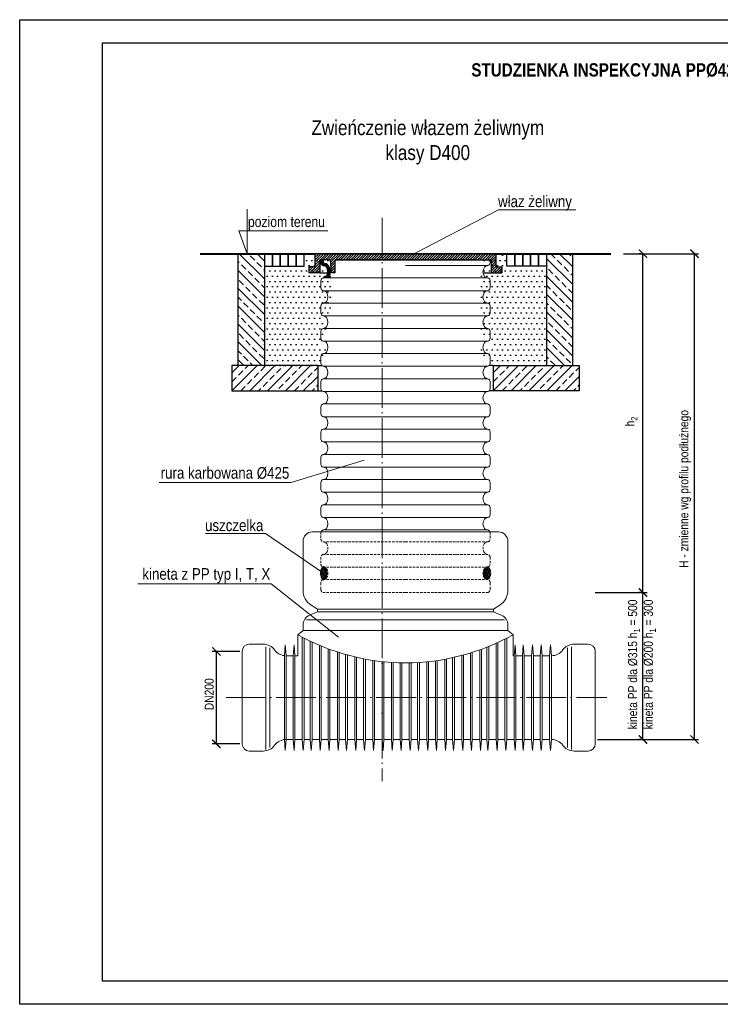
# Model space of a CAD drawing. Header units: millimetres. Extents: x 1894 to 2795, y 448 to 745.
# Tile 4 of 6: x 2375 to 2586, y 448 to 745. Entities that reach past the tile are written whole.
import ezdxf

# ---------------------------------------------------------------- set-up
doc = ezdxf.new("R2010")
doc.units = ezdxf.units.MM
for name, pattern in [('ACAD_ISO04W100', [30, 24, -3, 0, -3]), ('CENTER1', [1.125, 0.75, -0.125, 0.125, -0.125]), ('HIDDEN1', [1.1, 0.75, -0.35])]:
    doc.linetypes.add(name, pattern=pattern)
for name, color, linetype, lineweight in [('Kreskowania', 7, 'Continuous', 5), ('Opisy', 7, 'Continuous', 5), ('Rysunki', 7, 'Continuous', 5)]:
    doc.layers.add(name, color=color, linetype=linetype, lineweight=lineweight)
doc.layers.add('rysunek', color=7, linetype='Continuous')
doc.styles.add('Arial Narrow', font='ARIALN.TTF', dxfattribs={"height": 3.5})
doc.dimstyles.new('ISO-25', dxfattribs={"dimtxt": 2.5, "dimasz": 2.5, "dimexe": 1.25, "dimexo": 0.625, "dimtad": 1, "dimtxsty": 'Standard', "dimblk": 'ARCHTICK', "dimcen": 2.5, "dimadec": 0, "dimazin": 0, "dimtfac": 1, "dimtmove": 0, "dimatfit": 3, "dimfxl": 0, "dimarcsym": 0})

# ---------------------------------------------------------------- blocks, each defined once
blk = doc.blocks.new('_ArchTick')
at = {"color": 0, "linetype": 'ByBlock', "const_width": 0.15}
blk.add_lwpolyline([(-0.5, -0.5), (0.5, 0.5)], dxfattribs=at)
blk = doc.blocks.new('*D15')
at = {"color": 0, "lineweight": -2}
for p, q in [((2556.81, 674.59), (2579.51, 674.59)), ((2578.26, 528.05), (2578.26, 674.59)), ((2548.97, 528.05), (2579.51, 528.05))]:
    blk.add_line(p, q, dxfattribs=at)
at = {"layer": 'Defpoints', "color": 0}
for p in [(2556.18, 674.59), (2578.26, 674.59), (2548.35, 528.05)]:
    blk.add_point(p, dxfattribs=at)
at = {"color": 0, "linetype": 'ByBlock', "lineweight": -2, "xscale": 2.5, "yscale": 2.5, "zscale": 2.5}
for p, rotation in [((2578.26, 674.59), 90), ((2578.26, 528.05), 270)]:
    blk.add_blockref('_ArchTick', p, dxfattribs=dict(at, rotation=rotation))
blk = doc.blocks.new('*D16')
at = {"color": 0, "lineweight": -2}
for p, q in [((2548.34, 572.39), (2563.97, 572.39)), ((2562.72, 528.05), (2562.72, 572.39)), ((2562.09, 528.05), (2561.47, 528.05))]:
    blk.add_line(p, q, dxfattribs=at)
at = {"layer": 'Defpoints', "color": 0}
for p in [(2547.71, 572.39), (2562.72, 572.39), (2562.72, 528.05)]:
    blk.add_point(p, dxfattribs=at)
at = {"color": 0, "linetype": 'ByBlock', "lineweight": -2, "xscale": 2.5, "yscale": 2.5, "zscale": 2.5}
for p, rotation in [((2562.72, 572.39), 90), ((2562.72, 528.05), 270)]:
    blk.add_blockref('_ArchTick', p, dxfattribs=dict(at, rotation=rotation))
blk = doc.blocks.new('*D17')
at = {"layer": 'Defpoints', "color": 0}
for p in [(2434.11, 554.64), (2441.84, 554.64), (2441.84, 526.73)]:
    blk.add_point(p, dxfattribs=at)
at = {"layer": 'Opisy', "color": 0, "linetype": 'Continuous', "lineweight": -2}
for p, q in [((2441.22, 554.64), (2432.86, 554.64)), ((2434.11, 526.73), (2434.11, 554.64)), ((2441.22, 526.73), (2432.86, 526.73))]:
    blk.add_line(p, q, dxfattribs=at)
at = {"layer": 'Opisy', "color": 0, "linetype": 'ByBlock', "lineweight": -2, "xscale": 2.5, "yscale": 2.5, "zscale": 2.5}
for p, rotation in [((2434.11, 554.64), 90), ((2434.11, 526.73), 270)]:
    blk.add_blockref('_ArchTick', p, dxfattribs=dict(at, rotation=rotation))
blk = doc.blocks.new('*D18')
at = {"color": 0, "lineweight": -2}
for p, q in [((2562.09, 674.59), (2561.47, 674.59)), ((2562.72, 572.39), (2562.72, 674.59)), ((2562.09, 572.39), (2561.47, 572.39))]:
    blk.add_line(p, q, dxfattribs=at)
at = {"layer": 'Defpoints', "color": 0}
for p in [(2562.72, 674.59), (2562.72, 674.59), (2562.72, 572.39)]:
    blk.add_point(p, dxfattribs=at)
at = {"color": 0, "linetype": 'ByBlock', "lineweight": -2, "xscale": 2.5, "yscale": 2.5, "zscale": 2.5}
for p, rotation in [((2562.72, 674.59), 90), ((2562.72, 572.39), 270)]:
    blk.add_blockref('_ArchTick', p, dxfattribs=dict(at, rotation=rotation))

msp = doc.modelspace()

# ---------------------------------------------------------------- hatches: boundary and pattern name
at = {"layer": 'Kreskowania', "linetype": 'Continuous', "lineweight": 5}
h = msp.add_hatch(dxfattribs=at)
h.set_pattern_fill('ANSI31', color=256, scale=4.32, style=0)
h.set_pattern_definition([(45, (2433.79716, 504.4147), (-0.3818377, 0.3818377), [])])
h.paths.add_polyline_path([(2491.117, 672.787), (2491.117, 674.587), (2463.829, 674.587), (2463.829, 670.627), (2462.029, 670.627), (2462.029, 668.827), (2465.269, 668.827), (2465.269, 672.787), (2468.565, 672.787), (2468.868, 668.827), (2469.947, 668.827), (2469.947, 672.787)])
h.paths.add_polyline_path([(2516.965, 672.787), (2516.965, 668.827), (2520.205, 668.827), (2520.205, 670.627), (2518.405, 670.627), (2518.405, 674.587), (2491.117, 674.587), (2491.117, 672.787), (2512.287, 672.787)])
h = msp.add_hatch(dxfattribs=at)
h.set_pattern_fill('ANSI31', color=256, scale=2.16, angle=90, style=0)
h.set_pattern_definition([(135, (2433.79716, 504.41468), (-0.19091883, -0.19091883), [])])
h.paths.add_polyline_path([(2467.277, 667.739, -0.0588121), (2467.138, 667.592), (2468.041, 667.592, 0.3007956), (2467.855, 671.003, 0.1690768), (2466.993, 671.588), (2466.456, 671.732, -0.3394543), (2466.349, 671.872), (2466.349, 672.787), (2465.629, 672.787), (2465.629, 671.872, 0.3394543), (2466.269, 671.037), (2466.807, 670.893, -0.1690768), (2467.277, 670.574, -0.330849)])
at = {"layer": 'rysunek', "lineweight": 15}
h = msp.add_hatch(dxfattribs=at)
h.set_pattern_fill('ANSI33', color=256, scale=0.6, angle=90, style=0)
h.set_pattern_definition([(135, (992.2277, 113.58), (-2.694077, -2.694077), []), (135, (992.2277, 116.274), (-2.694077, -2.694077), [1.905, -0.9525])])
h.paths.add_polyline_path([(2448.617, 674.587), (2440.698, 674.587), (2440.698, 640.832), (2448.617, 640.832)])
at = {"layer": 'rysunek'}
h = msp.add_hatch(dxfattribs=at)
h.set_pattern_fill('DOTS', color=256, style=0)
h.set_pattern_definition([(0, (2448.617, 640.8318), (0.79375, 1.5875), [0, -1.5875])])
h.paths.add_polyline_path([(2468.466, 670.267), (2468.106, 670.267), (2468.106, 672.787), (2460.906, 672.787), (2460.906, 673.507), (2462.776, 674.587), (2460.528, 674.587), (2460.528, 670.852), (2458.146, 670.852), (2455.764, 670.852), (2453.381, 670.852), (2450.999, 670.852), (2448.617, 670.852), (2448.617, 640.832), (2465.629, 640.832), (2465.629, 641.918, -0.3394543), (2466.269, 642.753), (2466.269, 642.753), (2466.808, 642.897, 0.1685944), (2467.276, 643.215, 0.3309782), (2467.277, 646.05, 0.1689237), (2466.808, 646.37), (2466.269, 646.514), (2466.269, 646.514, -0.3394543), (2465.629, 647.348), (2465.629, 649.522, -0.3394543), (2466.269, 650.356), (2466.269, 650.356), (2466.808, 650.5, 0.1685944), (2467.276, 650.819, 0.3309782), (2467.277, 653.654, 0.1689237), (2466.808, 653.973), (2466.269, 654.117), (2466.269, 654.117, -0.3394543), (2465.629, 654.952), (2465.629, 655.867), (2468.466, 655.867)])
h = msp.add_hatch(dxfattribs=at)
h.set_pattern_fill('DOTS', color=256, style=0)
h.set_pattern_definition([(0, (2513.2745, 640.8318), (0.79375, 1.5875), [0, -1.5875])])
edge = h.paths.add_edge_path()
edge.add_line((2533.617, 670.852), (2531.235, 670.852))
edge.add_line((2531.235, 670.852), (2528.853, 670.852))
edge.add_line((2528.853, 670.852), (2526.47, 670.852))
edge.add_line((2526.47, 670.852), (2524.088, 670.852))
edge.add_line((2524.088, 670.852), (2521.706, 670.852))
edge.add_line((2521.706, 670.852), (2521.706, 674.587))
edge.add_line((2521.706, 674.587), (2519.458, 674.587))
edge.add_line((2519.458, 674.587), (2521.328, 673.507))
edge.add_line((2521.328, 673.507), (2521.328, 672.787))
edge.add_line((2521.328, 672.787), (2514.128, 672.787))
edge.add_line((2514.128, 672.787), (2514.128, 670.267))
edge.add_line((2514.128, 670.267), (2513.768, 670.267))
edge.add_line((2513.768, 670.267), (2513.768, 655.867))
edge.add_line((2513.768, 655.867), (2516.605, 655.867))
edge.add_line((2516.605, 655.867), (2516.605, 654.952))
edge.add_arc((2515.741, 654.952), 0.864, 285, 360, ccw=False)
edge.add_line((2515.965, 654.117), (2513.768, 654.117))
edge.add_line((2513.768, 654.117), (2513.768, 650.356))
edge.add_line((2513.768, 650.356), (2515.965, 650.356))
edge.add_arc((2515.741, 649.522), 0.864, 0, 75, ccw=False)
edge.add_line((2516.605, 649.522), (2516.605, 647.348))
edge.add_arc((2515.741, 647.348), 0.864, 285, 360, ccw=False)
edge.add_line((2515.965, 646.514), (2515.121, 646.514))
edge.add_ellipse((2514.949, 648.402), major_axis=(0, 1.921), ratio=0.487198, start_angle=169.4398, end_angle=190.5602, ccw=False)
edge.add_line((2514.777, 646.514), (2513.768, 646.514))
edge.add_line((2513.768, 646.514), (2513.768, 642.753))
edge.add_line((2513.768, 642.753), (2515.965, 642.753))
edge.add_arc((2515.741, 641.918), 0.864, 0, 75, ccw=False)
edge.add_line((2516.605, 641.918), (2516.605, 640.832))
edge.add_line((2516.605, 640.832), (2533.617, 640.832))
edge.add_line((2533.617, 640.832), (2533.617, 670.852))
h.paths.add_polyline_path([(2515.427, 653.973, 0.1690768), (2514.957, 653.654), (2514.957, 653.654, 0.3309782), (2514.958, 650.819, -0.00064), (2514.956, 650.82, -0.3307199), (2514.957, 653.654, -0.1690768)], flags=16)
h.paths.add_polyline_path([(2515.427, 646.37, 0.1690768), (2514.957, 646.05), (2514.957, 646.05, 0.3309782), (2514.958, 643.215, -0.00064), (2514.956, 643.217, -0.3307199), (2514.957, 646.05, -0.1690768)], flags=16)
at = {"layer": 'rysunek', "lineweight": 15}
h = msp.add_hatch(dxfattribs=at)
h.set_pattern_fill('ANSI33', color=256, scale=0.6, angle=90, style=0)
h.set_pattern_definition([(135, (997.2277, 113.58), (-2.694077, -2.694077), []), (135, (997.2277, 116.274), (-2.694077, -2.694077), [1.905, -0.9525])])
h.paths.add_polyline_path([(2541.536, 674.587), (2533.617, 674.587), (2533.617, 640.832), (2541.536, 640.832)])
at = {"layer": 'rysunek'}
h = msp.add_hatch(dxfattribs=at)
h.set_pattern_fill('ANSI33', color=256, scale=0.6, style=0)
h.set_pattern_definition([(45, (2438.7644, 633.2286), (-2.6941, 2.6941), []), (45, (2441.4585, 633.2286), (-2.6941, 2.6941), [1.905, -0.9525])])
h.paths.add_polyline_path([(2464.67, 640.832), (2438.764, 640.832), (2438.764, 633.229), (2464.67, 633.229)])
h = msp.add_hatch(dxfattribs=at)
h.set_pattern_fill('ANSI33', color=256, scale=0.6, style=0)
h.set_pattern_definition([(45, (2517.5644, 633.2285), (-2.6941, 2.6941), []), (45, (2520.2585, 633.2285), (-2.6941, 2.6941), [1.905, -0.9525])])
h.paths.add_polyline_path([(2543.47, 640.832), (2517.564, 640.832), (2517.564, 633.229), (2543.47, 633.229)])
at = {"layer": 'rysunek', "linetype": 'HIDDEN1', "lineweight": 5}
h = msp.add_hatch(dxfattribs=at)
h.set_pattern_fill('NET', color=256, scale=3.6, angle=45, style=0)
h.set_pattern_definition([(135, (2547.603, 534.7032), (0.318198, 0.318198), []), (45, (2547.603, 534.7032), (0.318198, -0.318198), [])])
edge = h.paths.add_edge_path()
edge.add_ellipse((2466.451, 578.21), major_axis=(0, 1.921), ratio=0.487198, start_angle=0, end_angle=360, ccw=False)
h = msp.add_hatch(dxfattribs=at)
h.set_pattern_fill('NET', color=256, scale=3.6, angle=45, style=0)
h.set_pattern_definition([(45, (2434.63098, 534.7032), (-0.318198, 0.318198), []), (135, (2434.63098, 534.7032), (-0.318198, -0.318198), [])])
edge = h.paths.add_edge_path()
edge.add_ellipse((2515.783, 578.21), major_axis=(0, 1.921), ratio=0.487198, start_angle=0, end_angle=360)

# ---------------------------------------------------------------- linework, layer by layer
at = {"lineweight": 40}
for p, q in [((2429.214, 674.587), (2462.776, 674.587)), ((2440.267, 674.587), (2463.829, 674.587)), ((2518.405, 674.587), (2526.256, 674.587)), ((2519.458, 674.587), (2553.02, 674.587))]:
    msp.add_line(p, q, dxfattribs=at)
at = {"color": 7, "linetype": 'Continuous'}
for p, q in [((2516.605, 674.587), (2463.829, 674.587)), ((2465.629, 674.587), (2518.405, 674.587)), ((2465.269, 668.827), (2467.723, 668.827)), ((2466.269, 671.037), (2466.807, 670.893)), ((2514.511, 668.827), (2516.965, 668.827)), ((2515.965, 671.037), (2515.427, 670.893)), ((2466.269, 667.276), (2466.807, 667.42))]:
    msp.add_line(p, q, dxfattribs=at)
at = {"color": 7, "linetype": 'Continuous', "lineweight": 30}
for p, q in [((2463.829, 674.587), (2463.829, 670.627)), ((2518.405, 674.587), (2518.405, 670.627)), ((2465.269, 672.787), (2465.269, 668.827)), ((2468.565, 672.787), (2465.269, 672.787)), ((2465.629, 672.787), (2465.629, 671.872)), ((2466.349, 672.787), (2466.349, 671.872)), ((2466.456, 671.732), (2466.993, 671.588)), ((2468.868, 668.827), (2468.565, 672.787)), ((2469.947, 672.787), (2516.965, 672.787)), ((2469.947, 668.827), (2469.947, 672.787)), ((2512.287, 672.787), (2469.947, 672.787)), ((2516.965, 672.787), (2516.965, 668.827)), ((2462.029, 670.627), (2462.029, 668.827)), ((2463.829, 670.627), (2462.029, 670.627)), ((2465.269, 668.827), (2462.029, 668.827)), ((2469.947, 668.827), (2468.868, 668.827)), ((2516.965, 668.827), (2520.205, 668.827)), ((2516.965, 668.827), (2520.205, 668.827)), ((2518.405, 670.627), (2520.205, 670.627)), ((2520.205, 670.627), (2520.205, 668.827))]:
    msp.add_line(p, q, dxfattribs=at)
at = {"linetype": 'Continuous', "lineweight": 30}
msp.add_line((2518.405, 674.587), (2463.829, 674.587), dxfattribs=at)
at = {"color": 7, "linetype": 'Continuous', "lineweight": 15}
for p, q in [((2516.605, 672.787), (2516.605, 671.872)), ((2491.117, 671.037), (2515.965, 671.037)), ((2465.629, 666.442), (2465.629, 664.268)), ((2466.269, 667.276), (2515.965, 667.276)), ((2515.965, 667.276), (2515.427, 667.42)), ((2516.605, 666.442), (2516.605, 664.268)), ((2466.269, 663.434), (2515.965, 663.434)), ((2466.269, 663.434), (2466.807, 663.29)), ((2515.965, 663.434), (2515.427, 663.29)), ((2466.269, 659.673), (2466.807, 659.817)), ((2466.269, 659.673), (2515.965, 659.673)), ((2515.965, 659.673), (2515.427, 659.817)), ((2465.629, 658.838), (2465.629, 656.665)), ((2516.605, 658.838), (2516.605, 656.665)), ((2466.269, 655.831), (2515.965, 655.831)), ((2466.269, 655.831), (2466.807, 655.687)), ((2515.965, 655.831), (2515.427, 655.687)), ((2465.629, 651.235), (2465.629, 649.062)), ((2466.269, 652.07), (2466.807, 652.214)), ((2466.269, 652.07), (2515.965, 652.07)), ((2515.965, 652.07), (2515.427, 652.214)), ((2516.605, 651.235), (2516.605, 649.062)), ((2466.269, 648.227), (2515.965, 648.227)), ((2466.269, 648.227), (2466.807, 648.083)), ((2515.965, 648.227), (2515.427, 648.083)), ((2466.269, 644.467), (2466.807, 644.611)), ((2515.965, 644.467), (2515.427, 644.611)), ((2465.629, 643.632), (2465.629, 641.459)), ((2466.269, 644.467), (2515.965, 644.467)), ((2516.605, 643.632), (2516.605, 641.459)), ((2466.269, 640.624), (2466.807, 640.48)), ((2466.269, 640.624), (2515.965, 640.624)), ((2515.965, 640.624), (2515.427, 640.48)), ((2465.629, 636.029), (2465.629, 633.856)), ((2466.269, 636.863), (2466.807, 637.007)), ((2466.269, 636.863), (2515.965, 636.863)), ((2515.965, 636.863), (2515.427, 637.007)), ((2516.605, 636.029), (2516.605, 633.856)), ((2466.269, 633.021), (2515.965, 633.021)), ((2466.269, 633.021), (2466.807, 632.877)), ((2515.965, 633.021), (2515.427, 632.877)), ((2465.629, 628.426), (2465.629, 626.252)), ((2466.269, 629.26), (2466.807, 629.404)), ((2466.269, 629.26), (2515.965, 629.26)), ((2515.965, 629.26), (2515.427, 629.404)), ((2516.605, 628.426), (2516.605, 626.252)), ((2466.269, 625.418), (2515.965, 625.418)), ((2466.269, 625.418), (2466.807, 625.274)), ((2515.965, 625.418), (2515.427, 625.274))]:
    msp.add_line(p, q, dxfattribs=at)
at = {"linetype": 'CENTER1'}
msp.add_line((2466.4, 667.592), (2468.646, 667.592), dxfattribs=at)
msp.add_lwpolyline([(2399.817, 738.173), (2787.817, 738.173), (2787.817, 455.173), (2399.817, 455.173)], close=True)
at = {"color": 7, "linetype": 'Continuous', "lineweight": 30}
for centre, radius, start, end in [((2466.493, 671.872), 0.864, 180, 255), ((2466.493, 671.872), 0.144, 180, 255), ((2466.583, 670.058), 1.584, 36.6135, 75), ((2466.583, 670.058), 0.864, 36.6135, 75), ((2465.37, 669.157), 2.376, 323.3865, 36.6135), ((2465.37, 669.157), 3.096, 329.64927, 36.6135)]:
    msp.add_arc(centre, radius, start, end, dxfattribs=at)
at = {"color": 7, "linetype": 'Continuous', "lineweight": 15}
for centre, radius, start, end in [((2515.741, 671.872), 0.864, 285, 0), ((2516.864, 669.157), 2.376, 143.3865, 216.6135), ((2466.493, 666.442), 0.864, 105, 180), ((2466.583, 668.255), 0.864, 285, 323.3865), ((2515.651, 668.255), 0.864, 216.6135, 255), ((2515.741, 666.442), 0.864, 0, 75), ((2466.493, 664.268), 0.864, 180, 255), ((2466.583, 662.455), 0.864, 36.6135, 75), ((2465.37, 661.553), 2.376, 323.3865, 36.6135), ((2516.864, 661.553), 2.376, 143.3865, 216.6135), ((2515.651, 662.455), 0.864, 105, 143.3865), ((2515.741, 664.268), 0.864, 285, 0), ((2466.493, 658.838), 0.864, 105, 180), ((2466.583, 660.652), 0.864, 285, 323.3865), ((2515.651, 660.652), 0.864, 216.6135, 255), ((2515.741, 658.838), 0.864, 0, 75), ((2466.493, 656.665), 0.864, 180, 255), ((2515.741, 656.665), 0.864, 285, 0), ((2466.583, 654.852), 0.864, 36.6135, 75), ((2465.37, 653.95), 2.376, 323.3865, 36.6135), ((2516.864, 653.95), 2.376, 143.3865, 216.6135), ((2515.651, 654.852), 0.864, 105, 143.3865), ((2466.493, 651.235), 0.864, 105, 180), ((2466.583, 653.048), 0.864, 285, 323.3865), ((2515.651, 653.048), 0.864, 216.6135, 255), ((2515.741, 651.235), 0.864, 0, 75), ((2466.493, 649.062), 0.864, 180, 255), ((2466.583, 647.249), 0.864, 36.6135, 75), ((2465.37, 646.347), 2.376, 323.3865, 36.6135), ((2516.864, 646.347), 2.376, 143.3865, 216.6135), ((2515.651, 647.249), 0.864, 105, 143.3865), ((2515.741, 649.062), 0.864, 285, 0), ((2466.583, 645.445), 0.864, 285, 323.3865), ((2515.651, 645.445), 0.864, 216.6135, 255), ((2466.493, 643.632), 0.864, 105, 180), ((2515.741, 643.632), 0.864, 0, 75), ((2466.493, 641.459), 0.864, 180, 255), ((2466.583, 639.646), 0.864, 36.6135, 75), ((2465.37, 638.744), 2.376, 323.3865, 36.6135), ((2516.864, 638.744), 2.376, 143.3865, 216.6135), ((2515.651, 639.646), 0.864, 105, 143.3865), ((2515.741, 641.459), 0.864, 285, 0), ((2466.493, 636.029), 0.864, 105, 180), ((2466.583, 637.842), 0.864, 285, 323.3865), ((2515.651, 637.842), 0.864, 216.6135, 255), ((2515.741, 636.029), 0.864, 0, 75), ((2466.493, 633.856), 0.864, 180, 255), ((2466.583, 632.042), 0.864, 36.6135, 75), ((2515.651, 632.042), 0.864, 105, 143.3865), ((2515.741, 633.856), 0.864, 285, 0), ((2466.583, 630.239), 0.864, 285, 323.3865), ((2465.37, 631.141), 2.376, 323.3865, 36.6135), ((2516.864, 631.141), 2.376, 143.3865, 216.6135), ((2515.651, 630.239), 0.864, 216.6135, 255), ((2466.493, 628.426), 0.864, 105, 180), ((2515.741, 628.426), 0.864, 0, 75), ((2466.493, 626.252), 0.864, 180, 255), ((2466.583, 624.439), 0.864, 36.6135, 75), ((2515.651, 624.439), 0.864, 105, 143.3865), ((2515.741, 626.252), 0.864, 285, 0)]:
    msp.add_arc(centre, radius, start, end, dxfattribs=at)
at = {"color": 7, "linetype": 'Continuous'}
msp.add_arc((2515.651, 670.058), 0.864, 105, 143.3865, dxfattribs=at)
at = {"layer": 'Defpoints'}
msp.add_lwpolyline([(2374.817, 745.173), (2794.817, 745.173), (2794.817, 448.173), (2374.817, 448.173)], close=True, dxfattribs=at)
msp.add_lwpolyline([(2374.817, 745.173), (2794.817, 745.173), (2794.817, 448.173), (2374.817, 448.173)], close=True, dxfattribs=at)
at = {"layer": 'Opisy'}
for p, q in [((2443.357, 688.022), (2443.357, 674.587)), ((2443.357, 674.587), (2440.886, 681.437)), ((2440.886, 681.437), (2467.733, 681.437))]:
    msp.add_line(p, q, dxfattribs=at)
at = {"layer": 'Opisy', "lineweight": 9}
for points in [[(2492.12, 673.706), (2519.2, 687.783), (2542.465, 687.783)], [(2478.639, 612.264), (2456.626, 605.574), (2416.82, 605.574)], [(2466.451, 578.21), (2448.881, 590.172), (2430.81, 590.172)], [(2470.894, 558.912), (2450.678, 575.017), (2410.463, 575.017)]]:
    msp.add_lwpolyline(points, dxfattribs=at)
at = {"layer": 'rysunek', "linetype": 'ACAD_ISO04W100', "lineweight": 5, "ltscale": 0.5}
for p, q in [((2484.117, 685.364), (2484.117, 515.462)), ((2437.017, 540.685), (2551.857, 540.685))]:
    msp.add_line(p, q, dxfattribs=at)
at = {"layer": 'rysunek', "lineweight": 30}
for p, q in [((2464.67, 640.832), (2438.764, 640.832)), ((2438.764, 640.832), (2438.764, 633.229)), ((2464.67, 640.832), (2464.67, 633.229)), ((2517.564, 640.832), (2543.47, 640.832)), ((2517.564, 640.832), (2517.564, 633.229)), ((2543.47, 640.832), (2543.47, 633.229)), ((2438.764, 633.229), (2464.67, 633.229)), ((2543.47, 633.229), (2517.564, 633.229))]:
    msp.add_line(p, q, dxfattribs=at)
at = {"layer": 'rysunek'}
for p, q in [((2464.67, 640.832), (2465.899, 640.832)), ((2517.564, 640.832), (2516.335, 640.832)), ((2464.67, 633.229), (2465.899, 633.229)), ((2517.564, 633.229), (2516.335, 633.229))]:
    msp.add_line(p, q, dxfattribs=at)
at = {"layer": 'rysunek', "color": 7, "linetype": 'Continuous', "lineweight": 15}
for p, q in [((2465.629, 613.219), (2465.629, 611.046)), ((2516.605, 613.219), (2516.605, 611.046)), ((2466.269, 610.211), (2466.807, 610.067)), ((2466.269, 610.211), (2515.965, 610.211)), ((2515.965, 610.211), (2515.427, 610.067)), ((2466.269, 606.451), (2466.807, 606.595)), ((2466.269, 606.451), (2515.965, 606.451)), ((2515.965, 606.451), (2515.427, 606.595)), ((2465.629, 605.616), (2465.629, 603.443)), ((2516.605, 605.616), (2516.605, 603.443)), ((2466.269, 602.608), (2466.807, 602.464)), ((2466.269, 602.608), (2515.965, 602.608)), ((2515.965, 602.608), (2515.427, 602.464)), ((2465.629, 598.013), (2465.629, 595.84)), ((2466.269, 598.847), (2466.807, 598.991)), ((2466.269, 598.847), (2515.965, 598.847)), ((2515.965, 598.847), (2515.427, 598.991)), ((2516.605, 598.013), (2516.605, 595.84)), ((2466.269, 595.005), (2515.965, 595.005)), ((2466.269, 595.005), (2466.807, 594.861)), ((2515.965, 595.005), (2515.427, 594.861)), ((2460.237, 587.789), (2460.237, 572.975)), ((2521.997, 587.789), (2521.997, 572.975)), ((2462.68, 568.569), (2464.566, 567.39)), ((2464.566, 567.39), (2464.566, 566.607)), ((2464.566, 567.39), (2491.117, 567.39)), ((2517.668, 567.39), (2491.117, 567.39)), ((2519.554, 568.569), (2517.668, 567.39)), ((2517.668, 567.39), (2517.668, 566.607)), ((2464.566, 566.607), (2462.216, 565.579)), ((2464.566, 566.607), (2491.117, 566.607)), ((2517.668, 566.607), (2491.117, 566.607)), ((2517.668, 566.607), (2520.018, 565.579)), ((2460.237, 562.554), (2460.237, 560.915)), ((2461.237, 564.106), (2491.117, 564.106)), ((2520.997, 564.106), (2491.117, 564.106)), ((2521.997, 562.554), (2521.997, 560.915)), ((2460.237, 560.915), (2458.654, 559.649)), ((2458.654, 559.649), (2458.654, 553.319)), ((2460.025, 558.908), (2460.025, 528.052)), ((2460.237, 560.915), (2491.117, 560.915)), ((2460.582, 558.618), (2460.582, 528.052)), ((2521.997, 560.915), (2491.117, 560.915)), ((2521.647, 558.616), (2521.647, 528.052)), ((2521.997, 560.915), (2523.58, 559.649)), ((2523.58, 559.649), (2523.58, 553.319)), ((2448.261, 556.8), (2444.032, 556.8)), ((2448.995, 556.031), (2448.995, 524.995)), ((2450.213, 555.726), (2450.213, 525.604)), ((2454.613, 553.319), (2454.891, 556.605)), ((2455.17, 553.319), (2454.891, 556.605)), ((2457.245, 553.319), (2457.523, 556.605)), ((2457.802, 553.319), (2457.523, 556.605)), ((2462.384, 557.726), (2462.384, 528.052)), ((2462.942, 557.463), (2462.942, 528.052)), ((2465.165, 556.475), (2465.165, 528.052)), ((2465.722, 556.243), (2465.722, 528.052)), ((2467.797, 555.427), (2467.797, 528.052)), ((2515.677, 555.905), (2515.677, 528.052)), ((2516.235, 556.129), (2516.235, 528.052)), ((2518.458, 557.081), (2518.458, 528.052)), ((2519.015, 557.335), (2519.015, 528.052)), ((2521.09, 558.333), (2521.09, 528.052)), ((2523.871, 553.319), (2524.149, 556.605)), ((2524.428, 553.319), (2524.149, 556.605)), ((2526.353, 553.319), (2526.632, 556.605)), ((2526.911, 553.319), (2526.632, 556.605)), ((2529.134, 553.319), (2529.413, 556.605)), ((2529.691, 553.319), (2529.413, 556.605)), ((2531.766, 553.319), (2532.044, 556.605)), ((2532.323, 553.319), (2532.044, 556.605)), ((2534.547, 553.319), (2534.825, 556.605)), ((2535.104, 553.319), (2534.825, 556.605)), ((2540.005, 555.726), (2540.005, 525.604)), ((2541.223, 556.031), (2541.223, 524.995)), ((2541.957, 556.8), (2546.186, 556.8)), ((2441.872, 554.64), (2441.872, 526.73)), ((2454.613, 553.319), (2454.613, 528.052)), ((2455.17, 553.319), (2455.17, 528.052)), ((2457.245, 553.319), (2455.17, 553.319)), ((2457.245, 553.319), (2457.245, 528.052)), ((2458.654, 553.319), (2457.802, 553.319)), ((2457.802, 553.319), (2457.802, 528.052)), ((2468.354, 555.221), (2468.354, 528.052)), ((2470.578, 554.454), (2470.578, 528.052)), ((2471.135, 554.275), (2471.135, 528.052)), ((2473.055, 553.319), (2473.087, 553.691)), ((2473.055, 553.319), (2473.055, 528.052)), ((2473.612, 553.319), (2473.593, 553.549)), ((2473.612, 553.319), (2473.612, 528.052)), ((2475.836, 552.974), (2475.836, 528.052)), ((2476.393, 552.844), (2476.393, 528.052)), ((2505.305, 552.723), (2505.305, 528.052)), ((2505.862, 552.848), (2505.862, 528.052)), ((2508.086, 553.399), (2508.086, 528.052)), ((2508.643, 553.55), (2508.643, 528.052)), ((2510.718, 554.156), (2510.718, 528.052)), ((2511.275, 554.331), (2511.275, 528.052)), ((2513.498, 555.083), (2513.498, 528.052)), ((2514.055, 555.285), (2514.055, 528.052)), ((2523.58, 553.319), (2523.871, 553.319)), ((2523.871, 553.319), (2523.871, 528.052)), ((2524.428, 553.319), (2524.428, 528.052)), ((2524.428, 553.319), (2526.353, 553.319)), ((2526.353, 553.319), (2526.353, 528.052)), ((2526.911, 553.319), (2526.911, 528.052)), ((2526.911, 553.319), (2529.134, 553.319)), ((2529.134, 553.319), (2529.134, 528.052)), ((2529.691, 553.319), (2529.691, 528.052)), ((2529.691, 553.319), (2531.766, 553.319)), ((2531.766, 553.319), (2531.766, 528.052)), ((2532.323, 553.319), (2532.323, 528.052)), ((2532.323, 553.319), (2534.547, 553.319)), ((2534.547, 553.319), (2534.547, 528.052)), ((2535.104, 553.319), (2535.104, 528.052)), ((2548.346, 554.64), (2548.346, 526.73)), ((2478.468, 552.401), (2478.468, 528.052)), ((2479.025, 552.294), (2479.025, 528.052)), ((2481.248, 551.914), (2481.248, 528.052)), ((2481.806, 551.831), (2481.806, 528.052)), ((2484.082, 551.54), (2484.082, 528.052)), ((2484.639, 551.48), (2484.639, 528.052)), ((2486.863, 551.289), (2486.863, 528.052)), ((2487.42, 551.253), (2487.42, 528.052)), ((2489.494, 551.158), (2489.494, 528.052)), ((2490.051, 551.144), (2490.051, 528.052)), ((2492.275, 551.146), (2492.275, 528.052)), ((2492.832, 551.161), (2492.832, 528.052)), ((2494.753, 551.249), (2494.753, 528.052)), ((2495.31, 551.285), (2495.31, 528.052)), ((2497.533, 551.474), (2497.533, 528.052)), ((2498.091, 551.533), (2498.091, 528.052)), ((2500.165, 551.793), (2500.165, 528.052)), ((2500.722, 551.874), (2500.722, 528.052)), ((2502.946, 552.245), (2502.946, 528.052)), ((2503.503, 552.35), (2503.503, 528.052)), ((2454.613, 528.052), (2454.891, 524.765)), ((2455.17, 528.052), (2454.891, 524.765)), ((2457.245, 528.052), (2455.17, 528.052)), ((2457.245, 528.052), (2457.523, 524.765)), ((2457.802, 528.052), (2457.523, 524.765)), ((2458.654, 528.052), (2457.802, 528.052)), ((2458.654, 528.052), (2460.025, 528.052)), ((2460.025, 528.052), (2460.304, 524.765)), ((2460.582, 528.052), (2460.304, 524.765)), ((2460.582, 528.052), (2462.384, 528.052)), ((2462.384, 528.052), (2462.663, 524.765)), ((2462.942, 528.052), (2462.663, 524.765)), ((2462.942, 528.052), (2465.165, 528.052)), ((2465.165, 528.052), (2465.444, 524.765)), ((2465.722, 528.052), (2465.444, 524.765)), ((2465.722, 528.052), (2467.797, 528.052)), ((2467.797, 528.052), (2468.075, 524.765)), ((2468.354, 528.052), (2468.075, 524.765)), ((2468.354, 528.052), (2470.578, 528.052)), ((2470.578, 528.052), (2470.856, 524.765)), ((2471.135, 528.052), (2470.856, 524.765)), ((2471.135, 528.052), (2473.055, 528.052)), ((2473.055, 528.052), (2473.334, 524.765)), ((2473.612, 528.052), (2473.334, 524.765)), ((2473.612, 528.052), (2475.836, 528.052)), ((2475.836, 528.052), (2476.115, 524.765)), ((2476.393, 528.052), (2476.115, 524.765)), ((2476.393, 528.052), (2478.468, 528.052)), ((2478.468, 528.052), (2478.746, 524.765)), ((2479.025, 528.052), (2478.746, 524.765)), ((2479.025, 528.052), (2481.248, 528.052)), ((2481.248, 528.052), (2481.527, 524.765)), ((2481.806, 528.052), (2481.527, 524.765)), ((2481.806, 528.052), (2484.082, 528.052)), ((2484.082, 528.052), (2484.36, 524.765)), ((2484.639, 528.052), (2484.36, 524.765)), ((2484.639, 528.052), (2486.863, 528.052)), ((2486.863, 528.052), (2487.141, 524.765)), ((2487.42, 528.052), (2487.141, 524.765)), ((2487.42, 528.052), (2489.494, 528.052)), ((2489.494, 528.052), (2489.773, 524.765)), ((2490.051, 528.052), (2489.773, 524.765)), ((2490.051, 528.052), (2492.275, 528.052)), ((2492.275, 528.052), (2492.554, 524.765)), ((2492.832, 528.052), (2492.554, 524.765)), ((2492.832, 528.052), (2494.753, 528.052)), ((2494.753, 528.052), (2495.031, 524.765)), ((2495.31, 528.052), (2495.031, 524.765)), ((2495.31, 528.052), (2497.533, 528.052)), ((2497.533, 528.052), (2497.812, 524.765)), ((2498.091, 528.052), (2497.812, 524.765)), ((2498.091, 528.052), (2500.165, 528.052)), ((2500.165, 528.052), (2500.444, 524.765)), ((2500.722, 528.052), (2500.444, 524.765)), ((2500.722, 528.052), (2502.946, 528.052)), ((2502.946, 528.052), (2503.224, 524.765)), ((2503.503, 528.052), (2503.224, 524.765)), ((2503.503, 528.052), (2505.305, 528.052)), ((2505.305, 528.052), (2505.584, 524.765)), ((2505.862, 528.052), (2505.584, 524.765)), ((2505.862, 528.052), (2508.086, 528.052)), ((2508.086, 528.052), (2508.364, 524.765)), ((2508.643, 528.052), (2508.364, 524.765)), ((2508.643, 528.052), (2510.718, 528.052)), ((2510.718, 528.052), (2510.996, 524.765)), ((2511.275, 528.052), (2510.996, 524.765)), ((2511.275, 528.052), (2513.498, 528.052)), ((2513.498, 528.052), (2513.777, 524.765)), ((2514.055, 528.052), (2513.777, 524.765)), ((2514.055, 528.052), (2515.677, 528.052)), ((2515.677, 528.052), (2515.956, 524.765)), ((2516.235, 528.052), (2515.956, 524.765)), ((2516.235, 528.052), (2518.458, 528.052)), ((2518.458, 528.052), (2518.737, 524.765)), ((2519.015, 528.052), (2518.737, 524.765)), ((2519.015, 528.052), (2521.09, 528.052)), ((2521.09, 528.052), (2521.368, 524.765)), ((2521.647, 528.052), (2521.368, 524.765)), ((2521.647, 528.052), (2523.871, 528.052)), ((2523.871, 528.052), (2524.149, 524.765)), ((2524.428, 528.052), (2524.149, 524.765)), ((2524.428, 528.052), (2526.353, 528.052)), ((2526.353, 528.052), (2526.632, 524.765)), ((2526.911, 528.052), (2526.632, 524.765)), ((2526.911, 528.052), (2529.134, 528.052)), ((2529.134, 528.052), (2529.413, 524.765)), ((2529.691, 528.052), (2529.413, 524.765)), ((2529.691, 528.052), (2531.766, 528.052)), ((2531.766, 528.052), (2532.044, 524.765)), ((2532.323, 528.052), (2532.044, 524.765)), ((2532.323, 528.052), (2534.547, 528.052)), ((2534.547, 528.052), (2534.825, 524.765)), ((2535.104, 528.052), (2534.825, 524.765)), ((2448.261, 524.57), (2444.032, 524.57)), ((2541.957, 524.57), (2546.186, 524.57))]:
    msp.add_line(p, q, dxfattribs=at)
at = {"layer": 'rysunek', "linetype": 'Continuous', "lineweight": 15}
for p, q in [((2466.269, 591.244), (2466.807, 591.388)), ((2466.269, 591.244), (2515.965, 591.244)), ((2515.965, 591.244), (2515.427, 591.388)), ((2463.117, 590.669), (2491.117, 590.669)), ((2519.117, 590.669), (2491.117, 590.669))]:
    msp.add_line(p, q, dxfattribs=at)
at = {"layer": 'rysunek', "linetype": 'HIDDEN1', "lineweight": 15}
for p, q in [((2465.629, 590.669), (2465.629, 588.496)), ((2516.605, 590.669), (2516.605, 588.496)), ((2491.117, 587.661), (2466.269, 587.661)), ((2491.117, 587.661), (2515.965, 587.661)), ((2465.629, 583.066), (2465.629, 580.893)), ((2491.117, 583.9), (2466.269, 583.9)), ((2491.117, 583.9), (2515.965, 583.9)), ((2516.605, 583.066), (2516.605, 580.893)), ((2491.117, 580.058), (2466.269, 580.058)), ((2466.269, 580.058), (2466.807, 579.914)), ((2491.117, 580.058), (2515.965, 580.058)), ((2515.965, 580.058), (2515.427, 579.914)), ((2466.269, 576.297), (2466.807, 576.441)), ((2491.117, 576.297), (2466.269, 576.297)), ((2491.117, 576.297), (2515.965, 576.297)), ((2515.965, 576.297), (2515.427, 576.441)), ((2465.629, 575.463), (2465.629, 574.342)), ((2465.629, 573.222), (2465.629, 574.342)), ((2516.605, 575.463), (2516.605, 574.342)), ((2516.605, 573.222), (2516.605, 574.342)), ((2491.117, 572.387), (2466.269, 572.387)), ((2491.117, 572.387), (2515.965, 572.387))]:
    msp.add_line(p, q, dxfattribs=at)
at = {"layer": 'rysunek', "lineweight": 30}
for points in [[(2440.698, 674.587), (2448.617, 674.587), (2448.617, 640.832), (2440.698, 640.832)], [(2448.617, 670.852), (2450.999, 670.852), (2450.999, 674.587), (2448.617, 674.587)], [(2450.999, 670.852), (2453.381, 670.852), (2453.381, 674.587), (2450.999, 674.587)], [(2453.381, 670.852), (2455.764, 670.852), (2455.764, 674.587), (2453.381, 674.587)], [(2455.764, 670.852), (2458.146, 670.852), (2458.146, 674.587), (2455.764, 674.587)], [(2458.146, 670.852), (2460.528, 670.852), (2460.528, 674.587), (2458.146, 674.587)], [(2524.088, 670.852), (2521.706, 670.852), (2521.706, 674.587), (2524.088, 674.587)], [(2526.47, 670.852), (2524.088, 670.852), (2524.088, 674.587), (2526.47, 674.587)], [(2528.853, 670.852), (2526.47, 670.852), (2526.47, 674.587), (2528.853, 674.587)], [(2531.235, 670.852), (2528.853, 670.852), (2528.853, 674.587), (2531.235, 674.587)], [(2533.617, 670.852), (2531.235, 670.852), (2531.235, 674.587), (2533.617, 674.587)], [(2541.536, 674.587), (2533.617, 674.587), (2533.617, 640.832), (2541.536, 640.832)]]:
    msp.add_lwpolyline(points, close=True, dxfattribs=at)
at = {"layer": 'rysunek', "color": 7, "linetype": 'Continuous', "lineweight": 15}
for centre, radius, start, end in [((2466.493, 611.046), 0.864, 180, 255), ((2466.583, 609.233), 0.864, 36.6135, 75), ((2465.37, 608.331), 2.376, 323.3865, 36.6135), ((2516.864, 608.331), 2.376, 143.3865, 216.6135), ((2515.651, 609.233), 0.864, 105, 143.3865), ((2515.741, 611.046), 0.864, 285, 0), ((2466.493, 605.616), 0.864, 105, 180), ((2466.583, 607.429), 0.864, 285, 323.3865), ((2515.651, 607.429), 0.864, 216.6135, 255), ((2515.741, 605.616), 0.864, 0, 75), ((2466.493, 603.443), 0.864, 180, 255), ((2515.741, 603.443), 0.864, 285, 0), ((2466.583, 601.63), 0.864, 36.6135, 75), ((2465.37, 600.728), 2.376, 323.3865, 36.6135), ((2516.864, 600.728), 2.376, 143.3865, 216.6135), ((2515.651, 601.63), 0.864, 105, 143.3865), ((2466.493, 598.013), 0.864, 105, 180), ((2466.583, 599.826), 0.864, 285, 323.3865), ((2515.651, 599.826), 0.864, 216.6135, 255), ((2515.741, 598.013), 0.864, 0, 75), ((2466.493, 595.84), 0.864, 180, 255), ((2466.583, 594.026), 0.864, 36.6135, 75), ((2515.651, 594.026), 0.864, 105, 143.3865), ((2515.741, 595.84), 0.864, 285, 0), ((2465.433, 572.975), 5.195, 180, 238.00435), ((2516.801, 572.975), 5.195, 301.99565, 0), ((2463.54, 562.554), 3.302, 113.62143, 180), ((2518.694, 562.554), 3.302, 0, 66.37857), ((2491.544, 618.858), 67.731, 240.94795, 269.63843), ((2490.69, 618.858), 67.731, 270.36157, 299.05205), ((2444.032, 554.64), 2.16, 90, 180), ((2448.261, 552.558), 4.243, 36.22903, 90), ((2541.957, 552.558), 4.243, 90, 143.77097), ((2546.186, 554.64), 2.16, 0, 90), ((2455.114, 557.561), 4.243, 216.03768, 263.24439), ((2535.104, 557.561), 4.243, 270, 323.96232), ((2444.032, 526.73), 2.16, 180, 270), ((2448.261, 528.813), 4.243, 270, 323.77097), ((2455.114, 523.809), 4.243, 90, 143.96232), ((2535.104, 523.809), 4.243, 36.03768, 90), ((2541.957, 528.813), 4.243, 216.22903, 270), ((2546.186, 526.73), 2.16, 270, 0)]:
    msp.add_arc(centre, radius, start, end, dxfattribs=at)
at = {"layer": 'rysunek', "linetype": 'Continuous', "lineweight": 15}
for centre, radius, start, end in [((2465.37, 593.125), 2.376, 323.3865, 36.6135), ((2516.864, 593.125), 2.376, 143.3865, 216.6135), ((2466.493, 590.41), 0.864, 105, 162.52887), ((2466.583, 592.223), 0.864, 285, 323.3865), ((2515.651, 592.223), 0.864, 216.6135, 255), ((2515.741, 590.41), 0.864, 17.47113, 75), ((2463.117, 587.789), 2.88, 90, 180), ((2519.117, 587.789), 2.88, 0, 90)]:
    msp.add_arc(centre, radius, start, end, dxfattribs=at)
at = {"layer": 'rysunek', "linetype": 'HIDDEN1', "lineweight": 15}
for centre, radius, start, end in [((2466.493, 588.496), 0.864, 180, 255), ((2515.741, 588.496), 0.864, 285, 0), ((2466.583, 586.683), 0.864, 36.6135, 75), ((2465.37, 585.781), 2.376, 323.3865, 36.6135), ((2516.864, 585.781), 2.376, 143.3865, 216.6135), ((2515.651, 586.683), 0.864, 105, 143.3865), ((2466.493, 583.066), 0.864, 105, 180), ((2466.583, 584.879), 0.864, 285, 323.3865), ((2515.651, 584.879), 0.864, 216.6135, 255), ((2515.741, 583.066), 0.864, 0, 75), ((2466.493, 580.893), 0.864, 180, 255), ((2466.583, 579.079), 0.864, 36.6135, 75), ((2465.37, 578.178), 2.376, 323.3865, 36.6135), ((2516.864, 578.178), 2.376, 143.3865, 216.6135), ((2515.651, 579.079), 0.864, 105, 143.3865), ((2515.741, 580.893), 0.864, 285, 0), ((2466.493, 575.463), 0.864, 105, 180), ((2466.583, 577.276), 0.864, 285, 323.3865), ((2515.651, 577.276), 0.864, 216.6135, 255), ((2515.741, 575.463), 0.864, 0, 75), ((2466.493, 573.222), 0.864, 180, 255), ((2515.741, 573.222), 0.864, 285, 0)]:
    msp.add_arc(centre, radius, start, end, dxfattribs=at)
at = {"layer": 'rysunek', "linetype": 'HIDDEN1', "lineweight": 30, "ltscale": 0.5, "extrusion": (0, 0, -1)}
msp.add_ellipse((2466.451, 578.21), major_axis=(0, 1.921), ratio=0.487198, dxfattribs=at)
at = {"layer": 'rysunek', "linetype": 'HIDDEN1', "lineweight": 30, "ltscale": 0.5}
msp.add_ellipse((2515.783, 578.21), major_axis=(0, 1.921), ratio=0.487198, dxfattribs=at)
at = {"layer": 'Rysunki', "color": 7, "linetype": 'Continuous', "lineweight": 15}
for p, q in [((2465.629, 620.822), (2465.629, 618.649)), ((2466.269, 621.657), (2466.807, 621.801)), ((2466.269, 621.657), (2515.965, 621.657)), ((2515.965, 621.657), (2515.427, 621.801)), ((2516.605, 620.822), (2516.605, 618.649)), ((2466.269, 617.815), (2466.807, 617.671)), ((2466.269, 617.815), (2515.965, 617.815)), ((2515.965, 617.815), (2515.427, 617.671)), ((2466.269, 614.054), (2466.807, 614.198)), ((2466.269, 614.054), (2515.965, 614.054)), ((2515.965, 614.054), (2515.427, 614.198))]:
    msp.add_line(p, q, dxfattribs=at)
for centre, radius, start, end in [((2465.37, 623.537), 2.376, 323.3865, 36.6135), ((2516.864, 623.537), 2.376, 143.3865, 216.6135), ((2466.493, 620.822), 0.864, 105, 180), ((2466.583, 622.636), 0.864, 285, 323.3865), ((2515.651, 622.636), 0.864, 216.6135, 255), ((2515.741, 620.822), 0.864, 0, 75), ((2466.493, 618.649), 0.864, 180, 255), ((2515.741, 618.649), 0.864, 285, 0), ((2466.583, 616.836), 0.864, 36.6135, 75), ((2465.37, 615.934), 2.376, 323.3865, 36.6135), ((2516.864, 615.934), 2.376, 143.3865, 216.6135), ((2515.651, 616.836), 0.864, 105, 143.3865), ((2466.493, 613.219), 0.864, 105, 180), ((2466.583, 615.032), 0.864, 285, 323.3865), ((2515.651, 615.032), 0.864, 216.6135, 255), ((2515.741, 613.219), 0.864, 0, 75)]:
    msp.add_arc(centre, radius, start, end, dxfattribs=at)

# ---------------------------------------------------------------- texts
at = {"lineweight": 9, "insert": (2497.846, 708.167), "char_height": 4.5, "width": 106.12141, "attachment_point": 5, "style": 'Arial Narrow'}
msp.add_mtext('Zwieńczenie włazem żeliwnym \\Pklasy D400', dxfattribs=at)
at = {"layer": 'Opisy', "style": 'Arial Narrow'}
for s, insert, char_height, width, attachment_point in [('{\\fArial Narrow|b1|i0|c238|p34;\\W8.93378; }{\\fArial Narrow|b1|i0|c238|p34;STUDZIENKA INSPEKCYJNA PPØ425MM W TERENIE UTWARDZONYM}', (2499.594, 732.031), 4, 181.21402, 1), (' poziom terenu', (2454.734, 683.742), 3.2, 24.8318, 5)]:
    msp.add_mtext(s, dxfattribs=dict(at, insert=insert, char_height=char_height, width=width, attachment_point=attachment_point))
at = {"layer": 'Opisy', "lineweight": 9, "char_height": 3.5, "width": 81.80882, "style": 'Arial Narrow'}
for s, insert, attachment_point in [('w{\\fArial Narrow|b0|i0|c238|p34;ł}az {\\fArial Narrow|b0|i0|c238|p34;ż}eliwny', (2519.024, 692.124), 1), ('rura karbowana {\\fArial Narrow|b0|i0|c238|p34;%%C}425', (2456.095, 610.217), 3), ('uszczelka', (2448.296, 594.405), 3), ('kineta z PP typ I, T, X', (2450.358, 579.739), 3)]:
    msp.add_mtext(s, dxfattribs=dict(at, insert=insert, attachment_point=attachment_point))
at = {"layer": 'Opisy', "lineweight": 9, "char_height": 2.7, "rotation": 90, "style": 'Arial Narrow'}
for s, insert, width, attachment_point in [('\\A1; h{\\H0.7x;\\S^ 2;}', (2561.041, 621.632), 81.80882, 7), ('H - zmienne wg profilu pod{\\fArial Narrow|b0|i0|c238|p34;łużnego}', (2573.708, 579.826), 58.70871, 1), ('\\A1;kineta PP dla %%C315 h{\\H0.7x;\\S^ 1;} = 500', (2561.875, 531.091), 81.80882, 7), ('\\A1;kineta PP dla %%C200 h{\\H0.7x;\\S^ 1;} = 300', (2566.604, 531.091), 81.80882, 7), ('DN200', (2433.323, 536.88), 81.80882, 7)]:
    msp.add_mtext(s, dxfattribs=dict(at, insert=insert, width=width, attachment_point=attachment_point))

# ---------------------------------------------------------------- dimensions: what is measured, and where the dimension line sits
for base, p1, p2, picture, middle in [((2578.257, 674.587), (2548.346, 528.052), (2556.183, 674.587), '*D15', (2578.257, 601.319)), ((2562.718, 674.587), (2562.718, 572.387), (2562.718, 674.587), '*D18', (2562.718, 623.487)), ((2562.718, 572.387), (2562.718, 528.052), (2547.714, 572.387), '*D16', (2562.718, 550.22))]:
    dim = msp.add_linear_dim(base=base, p1=p1, p2=p2, angle=90, text=' ', dimstyle='ISO-25')
    dim.commit()
    dim.dimension.update_dxf_attribs({"geometry": picture, "text_midpoint": middle})
at = {"layer": 'Opisy', "linetype": 'Continuous', "lineweight": 18}
dim = msp.add_linear_dim(base=(2434.109, 554.64), p1=(2441.844, 526.73), p2=(2441.844, 554.64), angle=90, text=' ', dimstyle='ISO-25', override={"dimtxt": 1, "dimtxsty": 'Arial Narrow'}, dxfattribs=at)
dim.commit()
dim.dimension.update_dxf_attribs({"geometry": '*D17', "text_midpoint": (2434.109, 540.685)})

doc.saveas('drawing.dxf')
